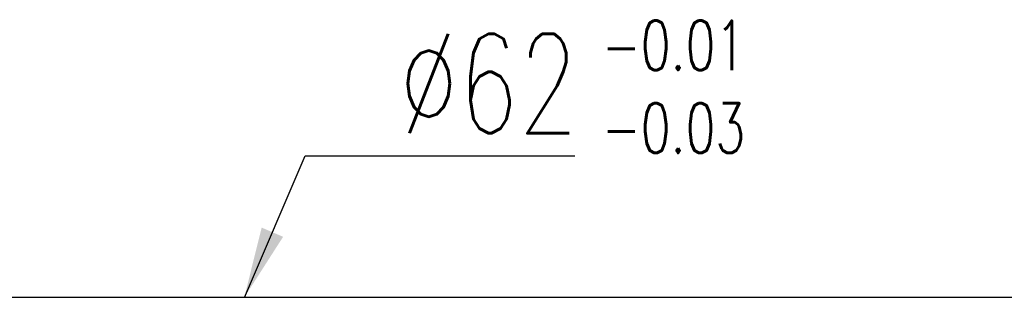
# Model space of a CAD drawing. Header units: inches. Extents: x -12 to 1371, y -333 to 183.
# Tile 47 of 48: x 158 to 193, y 148 to 158. Entities that reach past the tile are written whole.
import ezdxf

# ---------------------------------------------------------------- set-up
doc = ezdxf.new("R2010")
doc.units = ezdxf.units.IN
doc.header["$LTSCALE"] = 0.1
doc.layers.add('DIM', color=4, linetype='Continuous')
doc.layers.add('OUT', color=3, linetype='Continuous')
doc.styles.add('DIM-7', font='SIMPLEX.shx', dxfattribs={"width": 0.7, "bigfont": 'chineset.shx'})
doc.dimstyles.new('CNS', dxfattribs={"dimtxt": 3.5, "dimasz": 2.5, "dimexe": 1, "dimexo": 1.5, "dimgap": 0.09, "dimtad": 0, "dimdsep": 46, "dimtxsty": 'DIM-7', "dimcen": 0.09, "dimclrd": 1, "dimclre": 1, "dimclrt": 4, "dimadec": 0, "dimazin": 0, "dimtfac": 1, "dimtix": 1, "dimtmove": 2, "dimatfit": 3, "dimfxl": 1, "dimtvp": 0.971429, "dimtolj": 1, "dimarcsym": 0})

msp = doc.modelspace()

# ---------------------------------------------------------------- linework, layer by layer
at = {"layer": 'OUT', "color": 0}
msp.add_line((196.893, 148.179), (153.393, 148.179), dxfattribs=at)

# ---------------------------------------------------------------- texts
at = {"layer": 'DIM', "color": 0, "insert": (178.843, 157.938), "char_height": 1.75, "width": 17.54456, "attachment_point": 1, "style": 'DIM-7'}
msp.add_mtext('-0.01\\P-0.03', dxfattribs=at)
at = {"layer": 'DIM', "color": 0, "insert": (171.703, 153.964), "char_height": 3.5, "attachment_point": 7, "style": 'DIM-7'}
msp.add_mtext('\\A1;%%c62', dxfattribs=at)

# ---------------------------------------------------------------- leaders
at = {"layer": 'DIM', "color": 0, "annotation_type": 0, "has_hookline": 1, "hookline_direction": 0, "text_width": 6.183}
msp.add_leader([(166.262, 148.179), (168.403, 153.164), (170.903, 153.164)], dimstyle='CNS', override={"dimgap": 0.8, "dimtad": 1, "dimclrd": 0, "dimclre": 0, "dimclrt": 0, "dimadec": 2, "dimazin": 2, "dimtm": 1e-09, "dimtfac": 0.6, "dimtmove": 1, "dimatfit": 0}, dxfattribs=at)

doc.saveas('drawing.dxf')
